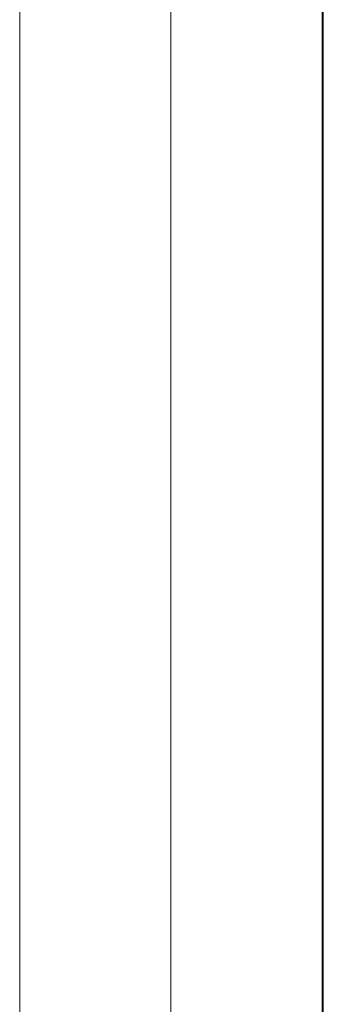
# Model space of a CAD drawing. Header units: inches. Extents: x 1 to 669, y 0 to 417.
# Tile 101 of 256: x 51.4545 to 51.5087, y 375.9323 to 376.1078. Entities that reach past the tile are written whole.
import ezdxf

# ---------------------------------------------------------------- set-up
doc = ezdxf.new("R2010")
doc.units = ezdxf.units.IN
doc.header["$LTSCALE"] = 12
doc.header["$MEASUREMENT"] = 0
doc.layers.add('X', color=1, linetype='CONTINUOUS')

msp = doc.modelspace()

# ---------------------------------------------------------------- linework, layer by layer
at = {"layer": 'X', "lineweight": 0}
for p, q in [((51.45455, 374.70295), (51.45455, 377.62795)), ((51.48155, 377.62795), (51.48155, 374.70295)), ((51.48155, 374.70295), (51.48155, 377.62795)), ((51.50855, 377.62795), (51.50855, 374.70295)), ((51.50873, 375.47457), (51.50873, 376.85657))]:
    msp.add_line(p, q, dxfattribs=at)

doc.saveas('drawing.dxf')
